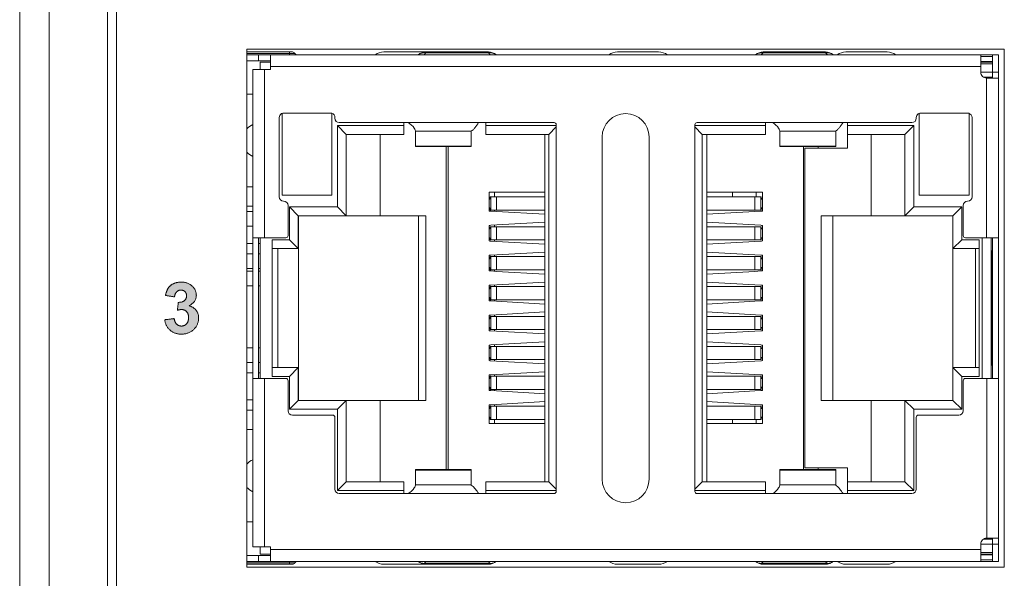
# Model space of a CAD drawing. Header units: millimetres. Extents: x 38 to 345, y 39 to 594.
# Tile 15 of 46: x 38 to 72, y 423 to 442. Entities that reach past the tile are written whole.
import ezdxf

# ---------------------------------------------------------------- set-up
doc = ezdxf.new("R2010")
doc.units = ezdxf.units.MM
doc.layers.add('PRINT', color=7, linetype='Continuous')

msp = doc.modelspace()

# ---------------------------------------------------------------- hatches: boundary and pattern name
at = {"layer": 'PRINT', "lineweight": 0}
h = msp.add_hatch(color=256, dxfattribs=at)
h.dxf.hatch_style = 2
edge = h.paths.add_edge_path()
edge.add_spline(control_points=[(43.218, 431.46), (43.218, 431.46), (43.541, 431.499), (43.541, 431.499), (43.551, 431.417), (43.579, 431.354), (43.624, 431.31), (43.669, 431.267), (43.724, 431.245), (43.788, 431.245), (43.857, 431.245), (43.914, 431.271), (43.962, 431.323), (44.009, 431.375), (44.032, 431.446), (44.032, 431.535), (44.032, 431.618), (44.01, 431.685), (43.965, 431.734), (43.919, 431.783), (43.865, 431.808), (43.8, 431.808), (43.757, 431.808), (43.706, 431.799), (43.646, 431.783), (43.646, 431.783), (43.683, 432.054), (43.683, 432.054), (43.773, 432.052), (43.842, 432.072), (43.89, 432.113), (43.937, 432.155), (43.961, 432.21), (43.961, 432.279), (43.961, 432.337), (43.944, 432.384), (43.909, 432.419), (43.874, 432.454), (43.828, 432.471), (43.77, 432.471), (43.713, 432.471), (43.664, 432.451), (43.624, 432.412), (43.584, 432.372), (43.559, 432.314), (43.55, 432.238), (43.55, 432.238), (43.243, 432.291), (43.243, 432.291), (43.264, 432.396), (43.297, 432.48), (43.34, 432.543), (43.383, 432.606), (43.443, 432.655), (43.52, 432.691), (43.597, 432.727), (43.684, 432.745), (43.779, 432.745), (43.943, 432.745), (44.075, 432.693), (44.174, 432.589), (44.255, 432.503), (44.296, 432.406), (44.296, 432.299), (44.296, 432.146), (44.212, 432.024), (44.045, 431.933), (44.145, 431.912), (44.225, 431.864), (44.284, 431.79), (44.344, 431.715), (44.374, 431.626), (44.374, 431.52), (44.374, 431.368), (44.318, 431.238), (44.207, 431.13), (44.095, 431.022), (43.956, 430.969), (43.79, 430.969), (43.633, 430.969), (43.502, 431.014), (43.399, 431.104), (43.295, 431.195), (43.235, 431.313), (43.218, 431.46)], knot_values=[0, 0, 0, 0, 1, 1, 1, 2, 2, 2, 3, 3, 3, 4, 4, 4, 5, 5, 5, 6, 6, 6, 7, 7, 7, 8, 8, 8, 9, 9, 9, 10, 10, 10, 11, 11, 11, 12, 12, 12, 13, 13, 13, 14, 14, 14, 15, 15, 15, 16, 16, 16, 17, 17, 17, 18, 18, 18, 19, 19, 19, 20, 20, 20, 21, 21, 21, 22, 22, 22, 23, 23, 23, 24, 24, 24, 25, 25, 25, 26, 26, 26, 27, 27, 27, 28, 28, 28, 28], degree=3, periodic=0)

# ---------------------------------------------------------------- linework, layer by layer
at = {"color": 7, "linetype": 'Continuous', "lineweight": 0}
for p, q in [((38.271, 379.042), (38.271, 494.042)), ((39.271, 494.042), (39.271, 379.042)), ((41.271, 382.442), (41.271, 490.642)), ((41.571, 382.542), (41.571, 490.542)), ((46.021, 440.692), (71.851, 440.692)), ((46.021, 423.022), (46.021, 440.692)), ((46.021, 440.592), (47.471, 440.592)), ((47.571, 440.592), (47.471, 440.592)), ((47.571, 440.592), (47.471, 440.592)), ((47.471, 440.592), (47.571, 440.592)), ((47.471, 440.542), (47.471, 440.592)), ((51.391, 440.592), (50.691, 440.592)), ((52.037, 440.592), (51.391, 440.592)), ((52.085, 440.592), (52.037, 440.592)), ((52.091, 440.592), (52.085, 440.592)), ((52.128, 440.591), (54.254, 440.591)), ((52.128, 440.591), (52.128, 440.557)), ((54.254, 440.557), (54.254, 440.591)), ((59.361, 440.592), (58.661, 440.592)), ((60.061, 440.592), (59.361, 440.592)), ((63.628, 440.591), (65.754, 440.591)), ((63.628, 440.591), (63.628, 440.557)), ((65.754, 440.557), (65.754, 440.591)), ((67.151, 440.592), (66.451, 440.592)), ((67.851, 440.592), (67.151, 440.592)), ((71.851, 440.692), (71.851, 423.022)), ((47.471, 440.542), (46.021, 440.542)), ((46.421, 440.492), (46.021, 440.492)), ((46.021, 440.292), (46.421, 440.292)), ((46.825, 440.492), (46.421, 440.492)), ((46.421, 440.292), (46.421, 440.492)), ((46.421, 440.292), (46.825, 440.292)), ((46.471, 440.242), (46.471, 439.992)), ((46.471, 440.242), (46.825, 440.242)), ((46.825, 440.492), (71.047, 440.492)), ((46.825, 440.492), (46.825, 440.292)), ((46.825, 440.292), (46.825, 440.274)), ((46.825, 440.274), (46.825, 440.092)), ((47.658, 440.542), (47.471, 440.542)), ((47.471, 440.492), (47.471, 440.542)), ((52.063, 440.492), (52.128, 440.557)), ((54.254, 440.557), (52.128, 440.557)), ((54.254, 440.557), (54.319, 440.492)), ((63.563, 440.492), (63.628, 440.557)), ((65.754, 440.557), (63.628, 440.557)), ((65.754, 440.557), (65.819, 440.492)), ((71.047, 440.327), (71.047, 440.492)), ((71.047, 440.492), (71.451, 440.492)), ((71.451, 440.438), (71.047, 440.438)), ((71.047, 440.292), (71.047, 440.327)), ((71.047, 440.092), (71.047, 440.292)), ((71.047, 440.268), (71.451, 440.268)), ((71.047, 440.241), (71.451, 440.241)), ((71.451, 440.492), (71.451, 439.988)), ((71.451, 440.492), (71.651, 440.492)), ((71.651, 439.902), (71.651, 440.492)), ((46.386, 439.992), (46.221, 439.992)), ((46.221, 434.257), (46.221, 439.992)), ((46.421, 439.992), (46.386, 439.992)), ((46.621, 439.992), (46.421, 439.992)), ((46.621, 439.992), (46.825, 439.992)), ((46.621, 439.992), (46.621, 434.257)), ((46.825, 439.992), (46.825, 440.092)), ((71.047, 440.092), (46.825, 440.092)), ((71.451, 440.188), (71.047, 440.188)), ((71.047, 440.092), (71.047, 439.902)), ((71.451, 439.907), (71.047, 439.907)), ((71.451, 439.907), (71.451, 439.988)), ((71.451, 439.762), (71.451, 439.907)), ((71.451, 439.902), (71.651, 439.902)), ((71.651, 439.902), (71.651, 439.702)), ((71.139, 439.734), (71.249, 439.734)), ((71.435, 439.702), (71.248, 439.702)), ((71.249, 439.734), (71.451, 439.734)), ((71.249, 439.701), (71.249, 434.257)), ((71.309, 439.734), (71.341, 439.702)), ((71.451, 439.702), (71.435, 439.702)), ((71.451, 439.762), (71.451, 439.703)), ((71.651, 439.702), (71.451, 439.702)), ((71.651, 439.702), (71.651, 434.257)), ((46.021, 439.147), (46.221, 439.147)), ((47.122, 438.357), (47.122, 435.657)), ((47.221, 438.497), (47.221, 435.71)), ((48.872, 438.507), (47.272, 438.507)), ((48.921, 435.71), (48.921, 438.498)), ((49.022, 438.332), (49.022, 438.357)), ((68.85, 438.357), (68.85, 438.332)), ((68.951, 438.498), (68.951, 435.71)), ((70.6, 438.507), (69, 438.507)), ((70.651, 435.71), (70.651, 438.497)), ((70.75, 435.657), (70.75, 438.357)), ((51.371, 438.082), (49.111, 438.082)), ((49.111, 438.082), (49.111, 435.307)), ((49.111, 438.082), (49.411, 437.782)), ((51.371, 438.182), (49.172, 438.182)), ((51.522, 438.182), (51.371, 438.182)), ((51.371, 438.182), (51.371, 438.082)), ((51.371, 437.782), (51.371, 438.082)), ((51.522, 438.182), (53.922, 438.182)), ((51.772, 437.897), (51.761, 437.928)), ((51.772, 437.897), (51.772, 437.886)), ((51.772, 437.377), (51.772, 437.886)), ((53.672, 437.886), (51.772, 437.886)), ((53.672, 437.886), (53.672, 437.897)), ((53.672, 437.377), (53.672, 437.886)), ((54.171, 438.182), (53.922, 438.182)), ((56.497, 438.182), (54.171, 438.182)), ((54.171, 438.082), (54.171, 438.182)), ((54.171, 438.082), (54.171, 437.782)), ((56.572, 438.082), (54.171, 438.082)), ((56.572, 438.033), (56.321, 437.782)), ((56.572, 425.607), (56.572, 438.107)), ((61.3, 438.107), (61.3, 425.607)), ((63.701, 438.082), (61.3, 438.082)), ((61.3, 438.033), (61.551, 437.782)), ((63.701, 438.182), (61.375, 438.182)), ((63.95, 438.182), (63.701, 438.182)), ((63.701, 438.182), (63.701, 438.082)), ((63.701, 437.782), (63.701, 438.082)), ((63.95, 438.182), (66.35, 438.182)), ((64.2, 437.897), (64.188, 437.928)), ((64.2, 437.897), (64.2, 437.886)), ((64.2, 437.886), (64.2, 437.377)), ((66.1, 437.886), (64.2, 437.886)), ((66.1, 437.886), (66.1, 437.897)), ((66.1, 437.377), (66.1, 437.886)), ((66.501, 438.182), (66.35, 438.182)), ((68.7, 438.182), (66.501, 438.182)), ((66.501, 438.082), (66.501, 438.182)), ((66.501, 438.082), (66.501, 437.782)), ((68.761, 438.082), (66.501, 438.082)), ((68.461, 437.782), (68.761, 438.082)), ((68.761, 435.307), (68.761, 438.082)), ((49.411, 435.007), (49.411, 437.782)), ((51.371, 437.782), (49.411, 437.782)), ((50.561, 435.007), (50.561, 437.782)), ((54.171, 437.782), (56.181, 437.782)), ((56.181, 437.782), (56.321, 437.782)), ((56.181, 437.782), (56.181, 425.932)), ((56.321, 425.932), (56.321, 437.782)), ((58.136, 437.692), (58.136, 426.022)), ((59.736, 426.022), (59.736, 437.692)), ((61.551, 437.782), (61.551, 425.932)), ((63.701, 437.782), (61.551, 437.782)), ((61.701, 425.932), (61.701, 437.782)), ((66.501, 437.782), (68.461, 437.782)), ((66.501, 437.782), (66.501, 437.307)), ((67.311, 437.782), (67.311, 435.007)), ((68.461, 437.782), (68.461, 435.007)), ((51.772, 437.377), (51.772, 437.365)), ((51.772, 437.377), (53.672, 437.377)), ((51.772, 437.365), (53.672, 437.365)), ((52.821, 437.365), (52.821, 426.349)), ((52.881, 426.349), (52.881, 437.365)), ((53.672, 437.365), (53.672, 437.377)), ((64.2, 437.377), (64.2, 437.365)), ((64.2, 437.377), (66.1, 437.377)), ((64.2, 437.365), (66.1, 437.365)), ((65.001, 437.365), (65.001, 426.349)), ((65.051, 437.307), (66.501, 437.307)), ((65.051, 426.407), (65.051, 437.307)), ((65.501, 437.307), (65.501, 437.365)), ((66.1, 437.365), (66.1, 437.377)), ((46.021, 435.997), (46.221, 435.997)), ((48.921, 435.71), (47.221, 435.71)), ((56.181, 435.807), (54.281, 435.807)), ((54.281, 435.807), (54.281, 435.652)), ((54.281, 435.652), (54.281, 435.577)), ((54.281, 435.577), (54.281, 435.277)), ((54.281, 435.577), (54.31, 435.577)), ((54.31, 435.577), (54.312, 435.652)), ((54.336, 435.652), (54.312, 435.652)), ((54.538, 435.652), (54.336, 435.652)), ((54.336, 435.202), (54.336, 435.652)), ((54.469, 435.652), (54.469, 435.807)), ((56.181, 435.652), (54.538, 435.652)), ((54.538, 435.652), (54.538, 435.202)), ((61.701, 435.807), (63.601, 435.807)), ((61.701, 435.657), (63.34, 435.657)), ((63.34, 435.652), (61.701, 435.652)), ((62.585, 435.657), (62.585, 435.807)), ((63.34, 435.657), (63.385, 435.657)), ((63.516, 435.652), (63.34, 435.652)), ((63.34, 435.202), (63.34, 435.652)), ((63.385, 435.657), (63.385, 435.807)), ((63.542, 435.652), (63.516, 435.652)), ((63.542, 435.652), (63.564, 435.652)), ((63.542, 435.652), (63.542, 435.202)), ((63.564, 435.652), (63.567, 435.577)), ((63.601, 435.577), (63.567, 435.577)), ((63.601, 435.807), (63.601, 435.652)), ((63.601, 435.652), (63.601, 435.577)), ((63.601, 435.577), (63.601, 435.277)), ((70.651, 435.71), (68.951, 435.71)), ((46.021, 435.332), (46.221, 435.332)), ((47.422, 435.357), (47.422, 434.332)), ((49.111, 435.307), (47.471, 435.307)), ((47.471, 435.307), (47.471, 434.187)), ((47.771, 435.007), (47.471, 435.307)), ((49.411, 435.007), (49.111, 435.307)), ((54.281, 435.277), (54.281, 435.202)), ((54.31, 435.277), (54.281, 435.277)), ((54.281, 435.202), (54.281, 435.166)), ((54.312, 435.202), (54.31, 435.277)), ((54.336, 435.202), (54.312, 435.202)), ((54.336, 435.202), (54.362, 435.202)), ((54.362, 435.202), (54.538, 435.202)), ((54.469, 435.155), (54.469, 435.202)), ((54.538, 435.202), (56.181, 435.202)), ((63.34, 435.202), (61.701, 435.202)), ((63.34, 435.202), (63.542, 435.202)), ((63.542, 435.202), (63.564, 435.202)), ((63.567, 435.277), (63.564, 435.202)), ((63.567, 435.277), (63.601, 435.277)), ((63.601, 435.277), (63.601, 435.202)), ((63.601, 435.202), (63.601, 435.166)), ((68.761, 435.307), (68.461, 435.007)), ((70.401, 435.307), (68.761, 435.307)), ((70.401, 435.307), (70.101, 435.007)), ((70.401, 434.187), (70.401, 435.307)), ((70.45, 434.332), (70.45, 435.357)), ((46.221, 435.152), (46.021, 435.152)), ((47.771, 435.007), (49.411, 435.007)), ((47.771, 435.007), (47.771, 433.887)), ((47.781, 435.007), (47.781, 433.887)), ((49.411, 435.007), (50.561, 435.007)), ((50.561, 435.007), (52.121, 435.007)), ((51.871, 435.007), (51.871, 428.707)), ((52.121, 435.007), (52.121, 428.707)), ((54.281, 435.166), (54.31, 435.164)), ((54.31, 435.164), (54.334, 435.163)), ((54.334, 435.163), (54.535, 435.151)), ((54.535, 435.151), (56.181, 435.057)), ((61.701, 435.057), (63.343, 435.151)), ((63.343, 435.151), (63.544, 435.163)), ((63.544, 435.163), (63.566, 435.164)), ((63.566, 435.164), (63.601, 435.166)), ((67.311, 435.007), (65.601, 435.007)), ((65.601, 435.007), (65.601, 428.707)), ((66.001, 435.007), (66.001, 428.707)), ((67.311, 435.007), (68.461, 435.007)), ((68.461, 435.007), (70.101, 435.007)), ((70.091, 433.887), (70.091, 435.007)), ((70.101, 433.887), (70.101, 435.007)), ((46.221, 434.652), (46.021, 434.652)), ((54.31, 434.679), (54.281, 434.677)), ((54.281, 434.677), (54.281, 434.632)), ((54.281, 434.632), (54.281, 434.557)), ((54.281, 434.557), (54.281, 434.257)), ((54.281, 434.557), (54.31, 434.557)), ((54.334, 434.68), (54.31, 434.679)), ((54.31, 434.557), (54.312, 434.632)), ((54.336, 434.632), (54.312, 434.632)), ((56.181, 434.787), (54.334, 434.68)), ((54.538, 434.632), (54.336, 434.632)), ((54.336, 434.182), (54.336, 434.632)), ((54.469, 434.632), (54.469, 434.688)), ((56.181, 434.632), (54.538, 434.632)), ((54.538, 434.632), (54.538, 434.182)), ((63.544, 434.68), (61.701, 434.787)), ((63.34, 434.632), (61.701, 434.632)), ((63.516, 434.632), (63.34, 434.632)), ((63.34, 434.182), (63.34, 434.632)), ((63.542, 434.632), (63.516, 434.632)), ((63.542, 434.632), (63.564, 434.632)), ((63.542, 434.632), (63.542, 434.182)), ((63.567, 434.679), (63.544, 434.68)), ((63.564, 434.632), (63.567, 434.557)), ((63.601, 434.677), (63.567, 434.679)), ((63.567, 434.557), (63.601, 434.557)), ((63.601, 434.632), (63.601, 434.677)), ((63.601, 434.557), (63.601, 434.632)), ((63.601, 434.257), (63.601, 434.557)), ((46.221, 434.257), (46.421, 434.257)), ((46.221, 429.457), (46.221, 434.257)), ((46.421, 434.257), (46.439, 434.257)), ((46.421, 434.257), (46.421, 429.457)), ((46.439, 434.257), (46.497, 434.257)), ((46.471, 434.257), (46.471, 429.457)), ((46.497, 434.257), (46.621, 434.257)), ((47.347, 434.257), (46.621, 434.257)), ((54.281, 434.257), (54.281, 434.182)), ((54.31, 434.257), (54.281, 434.257)), ((54.312, 434.182), (54.31, 434.257)), ((63.567, 434.257), (63.564, 434.182)), ((63.601, 434.257), (63.567, 434.257)), ((63.601, 434.182), (63.601, 434.257)), ((71.249, 434.257), (70.525, 434.257)), ((71.101, 434.257), (71.101, 429.457)), ((71.251, 434.257), (71.451, 434.257)), ((71.401, 429.457), (71.401, 434.257)), ((71.451, 434.257), (71.451, 429.457)), ((71.451, 434.257), (71.486, 434.257)), ((71.486, 434.257), (71.651, 434.257)), ((71.651, 429.457), (71.651, 434.257)), ((46.221, 434.062), (46.021, 434.062)), ((46.471, 434.062), (46.421, 434.062)), ((46.881, 429.527), (46.881, 434.187)), ((47.471, 434.187), (46.881, 434.187)), ((46.881, 433.887), (47.771, 433.887)), ((47.071, 429.827), (47.071, 433.887)), ((47.771, 433.887), (47.471, 434.187)), ((47.781, 433.887), (47.781, 429.827)), ((54.281, 434.182), (54.281, 434.146)), ((54.281, 434.146), (54.31, 434.144)), ((54.31, 434.144), (54.334, 434.143)), ((54.336, 434.182), (54.312, 434.182)), ((54.334, 434.143), (54.535, 434.131)), ((54.336, 434.182), (54.362, 434.182)), ((54.362, 434.182), (54.538, 434.182)), ((54.469, 434.135), (54.469, 434.182)), ((54.535, 434.131), (56.181, 434.037)), ((54.538, 434.182), (56.181, 434.182)), ((61.701, 434.182), (63.34, 434.182)), ((61.701, 434.037), (63.343, 434.131)), ((63.34, 434.182), (63.542, 434.182)), ((63.343, 434.131), (63.544, 434.143)), ((63.542, 434.182), (63.564, 434.182)), ((63.544, 434.143), (63.566, 434.144)), ((63.566, 434.144), (63.601, 434.146)), ((63.601, 434.146), (63.601, 434.182)), ((70.091, 429.827), (70.091, 433.887)), ((70.401, 434.187), (70.101, 433.887)), ((70.991, 433.887), (70.101, 433.887)), ((70.991, 434.187), (70.401, 434.187)), ((70.871, 433.887), (70.871, 429.827)), ((70.991, 433.887), (70.991, 434.187)), ((70.991, 429.827), (70.991, 433.887)), ((46.021, 433.712), (46.221, 433.712)), ((46.421, 433.712), (46.471, 433.712)), ((54.31, 433.659), (54.281, 433.657)), ((54.281, 433.657), (54.281, 433.612)), ((54.281, 433.612), (54.281, 433.537)), ((54.281, 433.537), (54.281, 433.237)), ((54.281, 433.537), (54.31, 433.537)), ((54.334, 433.66), (54.31, 433.659)), ((54.31, 433.537), (54.312, 433.612)), ((54.336, 433.612), (54.312, 433.612)), ((56.181, 433.767), (54.334, 433.66)), ((54.538, 433.612), (54.336, 433.612)), ((54.336, 433.162), (54.336, 433.612)), ((54.469, 433.612), (54.469, 433.668)), ((56.181, 433.612), (54.538, 433.612)), ((54.538, 433.612), (54.538, 433.162)), ((63.544, 433.66), (61.701, 433.767)), ((63.34, 433.612), (61.701, 433.612)), ((63.516, 433.612), (63.34, 433.612)), ((63.34, 433.162), (63.34, 433.612)), ((63.542, 433.612), (63.516, 433.612)), ((63.542, 433.612), (63.564, 433.612)), ((63.542, 433.612), (63.542, 433.162)), ((63.567, 433.659), (63.544, 433.66)), ((63.564, 433.612), (63.567, 433.537)), ((63.601, 433.657), (63.567, 433.659)), ((63.567, 433.537), (63.601, 433.537)), ((63.601, 433.612), (63.601, 433.657)), ((63.601, 433.537), (63.601, 433.612)), ((63.601, 433.237), (63.601, 433.537)), ((71.431, 432.547), (71.431, 433.807)), ((71.451, 433.807), (71.431, 433.807)), ((46.221, 433.207), (46.021, 433.207)), ((46.471, 433.207), (46.421, 433.207)), ((54.281, 433.237), (54.281, 433.162)), ((54.31, 433.237), (54.281, 433.237)), ((54.312, 433.162), (54.31, 433.237)), ((63.567, 433.237), (63.564, 433.162)), ((63.601, 433.237), (63.567, 433.237)), ((63.601, 433.162), (63.601, 433.237)), ((46.221, 433.122), (46.021, 433.122)), ((46.471, 433.122), (46.421, 433.122)), ((54.281, 433.162), (54.281, 433.126)), ((54.281, 433.126), (54.31, 433.124)), ((54.31, 433.124), (54.334, 433.123)), ((54.336, 433.162), (54.312, 433.162)), ((54.334, 433.123), (54.535, 433.111)), ((54.336, 433.162), (54.362, 433.162)), ((54.362, 433.162), (54.538, 433.162)), ((54.469, 433.115), (54.469, 433.162)), ((54.535, 433.111), (56.181, 433.017)), ((54.538, 433.162), (56.181, 433.162)), ((61.701, 433.162), (63.34, 433.162)), ((61.701, 433.017), (63.343, 433.111)), ((63.34, 433.162), (63.542, 433.162)), ((63.343, 433.111), (63.544, 433.123)), ((63.542, 433.162), (63.564, 433.162)), ((63.544, 433.123), (63.566, 433.124)), ((63.566, 433.124), (63.601, 433.126)), ((63.601, 433.126), (63.601, 433.162)), ((46.221, 432.622), (46.021, 432.622)), ((46.471, 432.622), (46.421, 432.622)), ((54.31, 432.639), (54.281, 432.637)), ((54.281, 432.637), (54.281, 432.592)), ((54.281, 432.592), (54.281, 432.517)), ((54.281, 432.517), (54.281, 432.217)), ((54.281, 432.517), (54.31, 432.517)), ((54.334, 432.64), (54.31, 432.639)), ((54.31, 432.517), (54.312, 432.592)), ((54.336, 432.592), (54.312, 432.592)), ((56.181, 432.747), (54.334, 432.64)), ((54.538, 432.592), (54.336, 432.592)), ((54.336, 432.142), (54.336, 432.592)), ((54.469, 432.592), (54.469, 432.648)), ((56.181, 432.592), (54.538, 432.592)), ((54.538, 432.592), (54.538, 432.142)), ((63.544, 432.64), (61.701, 432.747)), ((63.34, 432.592), (61.701, 432.592)), ((63.516, 432.592), (63.34, 432.592)), ((63.34, 432.142), (63.34, 432.592)), ((63.542, 432.592), (63.516, 432.592)), ((63.542, 432.592), (63.564, 432.592)), ((63.542, 432.592), (63.542, 432.142)), ((63.567, 432.639), (63.544, 432.64)), ((63.564, 432.592), (63.567, 432.517)), ((63.601, 432.637), (63.567, 432.639)), ((63.567, 432.517), (63.601, 432.517)), ((63.601, 432.592), (63.601, 432.637)), ((63.601, 432.517), (63.601, 432.592)), ((63.601, 432.217), (63.601, 432.517)), ((71.431, 431.107), (71.431, 432.547)), ((71.451, 432.547), (71.431, 432.547)), ((54.281, 432.217), (54.281, 432.142)), ((54.31, 432.217), (54.281, 432.217)), ((54.312, 432.142), (54.31, 432.217)), ((63.567, 432.217), (63.564, 432.142)), ((63.601, 432.217), (63.567, 432.217)), ((63.601, 432.142), (63.601, 432.217)), ((54.281, 432.142), (54.281, 432.106)), ((54.281, 432.106), (54.31, 432.104)), ((54.31, 432.104), (54.334, 432.103)), ((54.336, 432.142), (54.312, 432.142)), ((54.334, 432.103), (54.535, 432.091)), ((54.336, 432.142), (54.362, 432.142)), ((54.362, 432.142), (54.538, 432.142)), ((54.469, 432.095), (54.469, 432.142)), ((54.535, 432.091), (56.181, 431.997)), ((54.538, 432.142), (56.181, 432.142)), ((61.701, 432.142), (63.34, 432.142)), ((61.701, 431.997), (63.343, 432.091)), ((63.34, 432.142), (63.542, 432.142)), ((63.343, 432.091), (63.544, 432.103)), ((63.542, 432.142), (63.564, 432.142)), ((63.544, 432.103), (63.566, 432.104)), ((63.566, 432.104), (63.601, 432.106)), ((63.601, 432.106), (63.601, 432.142)), ((54.31, 431.619), (54.281, 431.617)), ((54.281, 431.617), (54.281, 431.572)), ((54.281, 431.572), (54.281, 431.497)), ((54.334, 431.62), (54.31, 431.619)), ((54.31, 431.497), (54.312, 431.572)), ((54.336, 431.572), (54.312, 431.572)), ((56.181, 431.727), (54.334, 431.62)), ((54.538, 431.572), (54.336, 431.572)), ((54.336, 431.122), (54.336, 431.572)), ((54.469, 431.572), (54.469, 431.628)), ((56.181, 431.572), (54.538, 431.572)), ((54.538, 431.572), (54.538, 431.122)), ((63.544, 431.62), (61.701, 431.727)), ((63.34, 431.572), (61.701, 431.572)), ((63.516, 431.572), (63.34, 431.572)), ((63.34, 431.122), (63.34, 431.572)), ((63.542, 431.572), (63.516, 431.572)), ((63.542, 431.572), (63.564, 431.572)), ((63.542, 431.572), (63.542, 431.122)), ((63.567, 431.619), (63.544, 431.62)), ((63.564, 431.572), (63.567, 431.497)), ((63.601, 431.617), (63.567, 431.619)), ((63.601, 431.572), (63.601, 431.617)), ((63.601, 431.497), (63.601, 431.572)), ((54.281, 431.497), (54.281, 431.197)), ((54.281, 431.497), (54.31, 431.497)), ((54.281, 431.197), (54.281, 431.122)), ((54.31, 431.197), (54.281, 431.197)), ((54.312, 431.122), (54.31, 431.197)), ((63.567, 431.197), (63.564, 431.122)), ((63.567, 431.497), (63.601, 431.497)), ((63.601, 431.197), (63.567, 431.197)), ((63.601, 431.197), (63.601, 431.497)), ((63.601, 431.122), (63.601, 431.197)), ((54.281, 431.122), (54.281, 431.086)), ((54.281, 431.086), (54.31, 431.084)), ((54.31, 431.084), (54.334, 431.083)), ((54.336, 431.122), (54.312, 431.122)), ((54.334, 431.083), (54.535, 431.071)), ((54.336, 431.122), (54.362, 431.122)), ((54.362, 431.122), (54.538, 431.122)), ((54.469, 431.075), (54.469, 431.122)), ((54.535, 431.071), (56.181, 430.977)), ((54.538, 431.122), (56.181, 431.122)), ((61.701, 431.122), (63.34, 431.122)), ((61.701, 430.977), (63.343, 431.071)), ((63.34, 431.122), (63.542, 431.122)), ((63.343, 431.071), (63.544, 431.083)), ((63.542, 431.122), (63.564, 431.122)), ((63.544, 431.083), (63.566, 431.084)), ((63.566, 431.084), (63.601, 431.086)), ((63.601, 431.086), (63.601, 431.122)), ((71.431, 431.107), (71.431, 429.907)), ((71.431, 431.107), (71.451, 431.107)), ((46.221, 430.507), (46.021, 430.507)), ((46.471, 430.507), (46.421, 430.507)), ((54.31, 430.599), (54.281, 430.597)), ((54.281, 430.597), (54.281, 430.552)), ((54.281, 430.552), (54.281, 430.477)), ((54.334, 430.6), (54.31, 430.599)), ((54.31, 430.477), (54.312, 430.552)), ((54.336, 430.552), (54.312, 430.552)), ((56.181, 430.707), (54.334, 430.6)), ((54.538, 430.552), (54.336, 430.552)), ((54.336, 430.102), (54.336, 430.552)), ((54.469, 430.552), (54.469, 430.608)), ((54.538, 430.552), (56.181, 430.552)), ((54.538, 430.552), (54.538, 430.102)), ((63.544, 430.6), (61.701, 430.707)), ((63.34, 430.552), (61.701, 430.552)), ((63.516, 430.552), (63.34, 430.552)), ((63.34, 430.102), (63.34, 430.552)), ((63.542, 430.552), (63.516, 430.552)), ((63.542, 430.552), (63.564, 430.552)), ((63.542, 430.552), (63.542, 430.102)), ((63.567, 430.599), (63.544, 430.6)), ((63.564, 430.552), (63.567, 430.477)), ((63.601, 430.597), (63.567, 430.599)), ((63.601, 430.552), (63.601, 430.597)), ((63.601, 430.477), (63.601, 430.552)), ((54.281, 430.477), (54.281, 430.177)), ((54.281, 430.477), (54.31, 430.477)), ((54.281, 430.177), (54.281, 430.102)), ((54.31, 430.177), (54.281, 430.177)), ((54.312, 430.102), (54.31, 430.177)), ((63.567, 430.177), (63.564, 430.102)), ((63.567, 430.477), (63.601, 430.477)), ((63.601, 430.177), (63.567, 430.177)), ((63.601, 430.177), (63.601, 430.477)), ((63.601, 430.102), (63.601, 430.177)), ((46.221, 430.002), (46.021, 430.002)), ((46.471, 430.002), (46.421, 430.002)), ((46.881, 429.827), (47.771, 429.827)), ((47.471, 429.527), (47.771, 429.827)), ((47.771, 429.827), (47.771, 428.707)), ((47.781, 429.827), (47.781, 428.707)), ((54.281, 430.102), (54.281, 430.066)), ((54.281, 430.066), (54.31, 430.064)), ((54.31, 430.064), (54.334, 430.063)), ((54.336, 430.102), (54.312, 430.102)), ((54.334, 430.063), (54.535, 430.051)), ((54.336, 430.102), (54.362, 430.102)), ((54.362, 430.102), (54.538, 430.102)), ((54.469, 430.055), (54.469, 430.102)), ((54.535, 430.051), (56.181, 429.957)), ((54.538, 430.102), (56.181, 430.102)), ((61.701, 430.102), (63.34, 430.102)), ((61.701, 429.957), (63.343, 430.051)), ((63.34, 430.102), (63.542, 430.102)), ((63.343, 430.051), (63.544, 430.063)), ((63.542, 430.102), (63.564, 430.102)), ((63.544, 430.063), (63.566, 430.064)), ((63.566, 430.064), (63.601, 430.066)), ((63.601, 430.066), (63.601, 430.102)), ((70.091, 428.707), (70.091, 429.827)), ((70.101, 428.707), (70.101, 429.827)), ((70.991, 429.827), (70.101, 429.827)), ((70.401, 429.527), (70.101, 429.827)), ((70.991, 429.527), (70.991, 429.827)), ((71.451, 429.907), (71.431, 429.907)), ((46.021, 429.652), (46.221, 429.652)), ((46.421, 429.652), (46.471, 429.652)), ((46.881, 429.527), (47.471, 429.527)), ((47.471, 429.527), (47.471, 428.407)), ((54.31, 429.579), (54.281, 429.577)), ((54.281, 429.577), (54.281, 429.532)), ((54.281, 429.532), (54.281, 429.457)), ((54.334, 429.58), (54.31, 429.579)), ((54.31, 429.457), (54.312, 429.532)), ((54.336, 429.532), (54.312, 429.532)), ((56.181, 429.687), (54.334, 429.58)), ((54.538, 429.532), (54.336, 429.532)), ((54.336, 429.082), (54.336, 429.532)), ((54.469, 429.532), (54.469, 429.588)), ((56.181, 429.532), (54.538, 429.532)), ((54.538, 429.532), (54.538, 429.082)), ((63.544, 429.58), (61.701, 429.687)), ((63.34, 429.532), (61.701, 429.532)), ((63.516, 429.532), (63.34, 429.532)), ((63.34, 429.082), (63.34, 429.532)), ((63.542, 429.532), (63.516, 429.532)), ((63.542, 429.532), (63.564, 429.532)), ((63.542, 429.532), (63.542, 429.082)), ((63.567, 429.579), (63.544, 429.58)), ((63.564, 429.532), (63.567, 429.457)), ((63.601, 429.577), (63.567, 429.579)), ((63.601, 429.532), (63.601, 429.577)), ((63.601, 429.457), (63.601, 429.532)), ((70.401, 428.407), (70.401, 429.527)), ((70.401, 429.527), (70.991, 429.527)), ((46.386, 429.457), (46.221, 429.457)), ((46.221, 423.722), (46.221, 429.457)), ((46.421, 429.457), (46.386, 429.457)), ((46.439, 429.457), (46.421, 429.457)), ((46.621, 429.457), (46.439, 429.457)), ((46.621, 429.457), (47.347, 429.457)), ((46.621, 429.457), (46.621, 423.722)), ((47.422, 429.382), (47.422, 428.357)), ((54.281, 429.457), (54.281, 429.157)), ((54.281, 429.457), (54.31, 429.457)), ((54.281, 429.157), (54.281, 429.082)), ((54.31, 429.157), (54.281, 429.157)), ((54.312, 429.082), (54.31, 429.157)), ((63.567, 429.157), (63.564, 429.082)), ((63.567, 429.457), (63.601, 429.457)), ((63.601, 429.157), (63.567, 429.157)), ((63.601, 429.157), (63.601, 429.457)), ((63.601, 429.082), (63.601, 429.157)), ((70.45, 428.357), (70.45, 429.382)), ((70.525, 429.457), (71.25, 429.457)), ((71.25, 429.457), (71.25, 424.012)), ((71.433, 429.457), (71.251, 429.457)), ((71.451, 429.457), (71.433, 429.457)), ((71.651, 429.457), (71.451, 429.457)), ((71.651, 424.012), (71.651, 429.457)), ((54.281, 429.082), (54.281, 429.046)), ((54.281, 429.046), (54.31, 429.044)), ((54.31, 429.044), (54.334, 429.043)), ((54.336, 429.082), (54.312, 429.082)), ((54.334, 429.043), (54.535, 429.031)), ((54.336, 429.082), (54.362, 429.082)), ((54.362, 429.082), (54.538, 429.082)), ((54.469, 429.035), (54.469, 429.082)), ((54.535, 429.031), (56.181, 428.937)), ((54.538, 429.082), (56.181, 429.082)), ((61.701, 429.082), (63.34, 429.082)), ((61.701, 428.937), (63.343, 429.031)), ((63.34, 429.082), (63.542, 429.082)), ((63.343, 429.031), (63.544, 429.043)), ((63.542, 429.082), (63.564, 429.082)), ((63.544, 429.043), (63.566, 429.044)), ((63.566, 429.044), (63.601, 429.046)), ((63.601, 429.046), (63.601, 429.082)), ((46.221, 428.732), (46.021, 428.732)), ((47.471, 428.407), (47.771, 428.707)), ((49.411, 428.707), (47.771, 428.707)), ((49.111, 428.407), (49.411, 428.707)), ((50.561, 428.707), (49.411, 428.707)), ((49.411, 428.707), (49.411, 425.932)), ((52.121, 428.707), (50.561, 428.707)), ((50.561, 428.707), (50.561, 425.932)), ((54.31, 428.559), (54.281, 428.557)), ((54.281, 428.557), (54.281, 428.512)), ((54.281, 428.512), (54.281, 428.437)), ((54.334, 428.56), (54.31, 428.559)), ((54.31, 428.437), (54.312, 428.512)), ((54.336, 428.512), (54.312, 428.512)), ((56.181, 428.667), (54.334, 428.56)), ((54.538, 428.512), (54.336, 428.512)), ((54.336, 428.062), (54.336, 428.512)), ((54.469, 428.512), (54.469, 428.568)), ((56.181, 428.512), (54.538, 428.512)), ((54.538, 428.512), (54.538, 428.062)), ((63.544, 428.56), (61.701, 428.667)), ((63.34, 428.512), (61.701, 428.512)), ((63.516, 428.512), (63.34, 428.512)), ((63.34, 428.062), (63.34, 428.512)), ((63.542, 428.512), (63.516, 428.512)), ((63.542, 428.512), (63.564, 428.512)), ((63.542, 428.512), (63.542, 428.062)), ((63.567, 428.559), (63.544, 428.56)), ((63.564, 428.512), (63.567, 428.437)), ((63.601, 428.557), (63.567, 428.559)), ((63.601, 428.512), (63.601, 428.557)), ((63.601, 428.437), (63.601, 428.512)), ((65.601, 428.707), (67.311, 428.707)), ((67.311, 428.707), (67.311, 425.932)), ((68.461, 428.707), (67.311, 428.707)), ((68.461, 425.932), (68.461, 428.707)), ((70.101, 428.707), (68.461, 428.707)), ((68.761, 428.407), (68.461, 428.707)), ((70.401, 428.407), (70.101, 428.707)), ((46.021, 428.382), (46.221, 428.382)), ((47.471, 428.407), (49.111, 428.407)), ((47.572, 428.207), (48.947, 428.207)), ((49.111, 428.407), (49.111, 425.632)), ((54.281, 428.437), (54.281, 428.137)), ((54.281, 428.437), (54.31, 428.437)), ((63.567, 428.437), (63.601, 428.437)), ((63.601, 428.137), (63.601, 428.437)), ((68.761, 425.632), (68.761, 428.407)), ((68.761, 428.407), (70.401, 428.407)), ((68.925, 428.207), (70.3, 428.207)), ((49.022, 428.132), (49.022, 425.682)), ((54.281, 428.137), (54.281, 428.062)), ((54.31, 428.137), (54.281, 428.137)), ((54.281, 428.062), (54.281, 427.917)), ((54.281, 427.917), (56.181, 427.917)), ((54.312, 428.062), (54.31, 428.137)), ((54.336, 428.062), (54.312, 428.062)), ((54.336, 428.062), (54.362, 428.062)), ((54.362, 428.062), (54.538, 428.062)), ((54.469, 427.917), (54.469, 428.062)), ((54.538, 428.062), (56.181, 428.062)), ((61.701, 428.062), (63.34, 428.062)), ((63.34, 428.057), (61.701, 428.057)), ((61.701, 427.917), (63.601, 427.917)), ((62.585, 427.917), (62.585, 428.057)), ((63.34, 428.062), (63.542, 428.062)), ((63.385, 428.057), (63.34, 428.057)), ((63.385, 427.917), (63.385, 428.057)), ((63.542, 428.062), (63.564, 428.062)), ((63.567, 428.137), (63.564, 428.062)), ((63.601, 428.137), (63.567, 428.137)), ((63.601, 428.062), (63.601, 428.137)), ((63.601, 427.917), (63.601, 428.062)), ((68.85, 425.682), (68.85, 428.132)), ((46.021, 427.717), (46.221, 427.717)), ((51.772, 426.349), (51.772, 426.336)), ((51.772, 426.349), (53.672, 426.349)), ((51.772, 426.336), (51.772, 425.828)), ((53.672, 426.336), (51.772, 426.336)), ((53.672, 426.336), (53.672, 426.349)), ((53.672, 425.828), (53.672, 426.336)), ((64.2, 426.349), (64.2, 426.336)), ((64.2, 426.349), (66.1, 426.349)), ((64.2, 425.828), (64.2, 426.336)), ((66.1, 426.336), (64.2, 426.336)), ((66.501, 426.407), (65.051, 426.407)), ((65.501, 426.349), (65.501, 426.407)), ((66.1, 426.336), (66.1, 426.349)), ((66.1, 425.828), (66.1, 426.336)), ((66.501, 426.407), (66.501, 425.932)), ((49.111, 425.632), (49.411, 425.932)), ((51.371, 425.932), (49.411, 425.932)), ((51.371, 425.632), (51.371, 425.932)), ((51.772, 425.817), (51.761, 425.785)), ((51.772, 425.828), (51.772, 425.817)), ((51.772, 425.828), (53.672, 425.828)), ((53.672, 425.817), (53.672, 425.828)), ((53.672, 425.817), (53.704, 425.798)), ((54.171, 425.932), (54.171, 425.632)), ((54.171, 425.932), (56.181, 425.932)), ((56.181, 425.932), (56.321, 425.932)), ((56.572, 425.681), (56.321, 425.932)), ((61.3, 425.681), (61.551, 425.932)), ((63.701, 425.932), (61.551, 425.932)), ((63.701, 425.632), (63.701, 425.932)), ((64.2, 425.817), (64.188, 425.785)), ((64.2, 425.828), (64.2, 425.817)), ((64.2, 425.828), (66.1, 425.828)), ((66.1, 425.817), (66.1, 425.828)), ((66.1, 425.817), (66.131, 425.798)), ((66.501, 425.932), (66.501, 425.632)), ((66.501, 425.932), (68.461, 425.932)), ((68.761, 425.632), (68.461, 425.932)), ((49.111, 425.632), (51.371, 425.632)), ((49.172, 425.532), (51.371, 425.532)), ((51.371, 425.632), (51.371, 425.532)), ((51.371, 425.532), (51.522, 425.532)), ((53.922, 425.532), (51.522, 425.532)), ((53.922, 425.532), (54.171, 425.532)), ((54.171, 425.532), (54.171, 425.632)), ((54.171, 425.632), (56.572, 425.632)), ((54.171, 425.532), (56.497, 425.532)), ((61.3, 425.632), (63.701, 425.632)), ((61.375, 425.532), (63.701, 425.532)), ((63.701, 425.632), (63.701, 425.532)), ((63.701, 425.532), (63.95, 425.532)), ((66.35, 425.532), (63.95, 425.532)), ((66.35, 425.532), (66.501, 425.532)), ((66.501, 425.632), (66.501, 425.532)), ((66.501, 425.632), (68.761, 425.632)), ((66.501, 425.532), (68.7, 425.532)), ((46.021, 424.567), (46.221, 424.567)), ((71.047, 423.812), (71.047, 423.622)), ((71.047, 423.807), (71.451, 423.807)), ((71.248, 423.98), (71.138, 423.98)), ((71.451, 423.98), (71.248, 423.98)), ((71.249, 424.012), (71.451, 424.012)), ((71.341, 424.012), (71.309, 423.98)), ((71.451, 424.012), (71.487, 424.012)), ((71.451, 423.952), (71.451, 424.01)), ((71.451, 423.807), (71.451, 423.952)), ((71.651, 423.812), (71.451, 423.812)), ((71.451, 423.725), (71.451, 423.807)), ((71.487, 424.012), (71.651, 424.012)), ((71.651, 423.812), (71.651, 424.012)), ((71.651, 423.222), (71.651, 423.812)), ((46.221, 423.722), (46.439, 423.722)), ((46.439, 423.722), (46.621, 423.722)), ((46.471, 423.722), (46.471, 423.472)), ((46.471, 423.472), (46.825, 423.472)), ((46.825, 423.722), (46.621, 423.722)), ((46.825, 423.722), (46.825, 423.622)), ((46.825, 423.622), (46.825, 423.387)), ((46.825, 423.622), (71.047, 423.622)), ((71.047, 423.44), (71.047, 423.622)), ((71.047, 423.526), (71.451, 423.526)), ((71.451, 423.472), (71.047, 423.472)), ((71.451, 423.445), (71.047, 423.445)), ((71.451, 423.725), (71.451, 423.222)), ((46.421, 423.422), (46.021, 423.422)), ((46.021, 423.222), (46.421, 423.222)), ((47.471, 423.172), (46.021, 423.172)), ((47.471, 423.122), (46.021, 423.122)), ((46.825, 423.422), (46.421, 423.422)), ((46.421, 423.222), (46.421, 423.422)), ((46.421, 423.222), (46.825, 423.222)), ((46.825, 423.387), (46.825, 423.222)), ((71.047, 423.222), (46.825, 423.222)), ((47.471, 423.172), (47.471, 423.222)), ((47.471, 423.122), (47.471, 423.172)), ((47.658, 423.172), (47.471, 423.172)), ((47.471, 423.122), (47.571, 423.122)), ((47.571, 423.122), (47.471, 423.122)), ((47.471, 423.122), (47.571, 423.122)), ((50.691, 423.122), (51.391, 423.122)), ((51.391, 423.122), (52.037, 423.122)), ((52.037, 423.122), (52.091, 423.122)), ((52.128, 423.157), (52.063, 423.222)), ((52.128, 423.157), (54.254, 423.157)), ((52.128, 423.157), (52.128, 423.122)), ((54.254, 423.122), (52.128, 423.122)), ((54.319, 423.222), (54.254, 423.157)), ((54.254, 423.122), (54.254, 423.157)), ((58.661, 423.122), (59.361, 423.122)), ((59.361, 423.122), (60.061, 423.122)), ((63.628, 423.157), (63.563, 423.222)), ((63.628, 423.157), (63.628, 423.122)), ((63.628, 423.157), (65.754, 423.157)), ((65.754, 423.122), (63.628, 423.122)), ((65.819, 423.222), (65.754, 423.157)), ((65.754, 423.122), (65.754, 423.157)), ((66.451, 423.122), (67.151, 423.122)), ((67.151, 423.122), (67.851, 423.122)), ((71.047, 423.222), (71.047, 423.44)), ((71.047, 423.275), (71.451, 423.275)), ((71.451, 423.222), (71.047, 423.222)), ((71.451, 423.222), (71.651, 423.222)), ((71.851, 423.022), (46.021, 423.022))]:
    msp.add_line(p, q, dxfattribs=at)
for centre, radius, start, end in [((47.571, 440.492), 0.1, 30.0001, 90), ((50.691, 440.092), 0.5, 90, 126.8699), ((52.128, 440.181), 0.41, 90, 130.6638), ((52.091, 440.092), 0.5, 87.3206, 90), ((54.254, 440.181), 0.41, 49.3362, 90), ((58.661, 440.092), 0.5, 90, 126.8699), ((60.061, 440.092), 0.5, 53.1301, 90), ((63.628, 440.181), 0.41, 90, 130.6638), ((65.754, 440.181), 0.41, 49.3362, 90), ((66.451, 440.092), 0.5, 90, 126.8699), ((67.851, 440.092), 0.5, 53.1301, 90), ((47.744, 440.592), 0.1, 210, 270), ((52.065, 440.168), 0.394, 80.8634, 85.0298), ((63.565, 440.168), 0.394, 80.8634, 85.0298), ((71.247, 439.902), 0.2, 180, 270.314), ((47.272, 438.357), 0.15, 123.861, 180), ((47.272, 438.357), 0.15, 110.0757, 123.861), ((47.272, 438.357), 0.15, 90, 110.0757), ((48.872, 438.357), 0.15, 78.4018, 90), ((48.872, 438.357), 0.15, 70.926, 78.4018), ((48.872, 438.357), 0.15, 0, 70.926), ((49.172, 438.332), 0.15, 180, 270), ((58.936, 437.692), 0.8, 0, 180), ((68.7, 438.332), 0.15, 270, 0), ((69, 438.357), 0.15, 123.861, 180), ((69, 438.357), 0.15, 109.074, 123.861), ((69, 438.357), 0.15, 90, 109.074), ((70.6, 438.357), 0.15, 78.4018, 90), ((70.6, 438.357), 0.15, 69.9243, 78.4018), ((70.6, 438.357), 0.15, 0, 69.9243), ((46.471, 437.572), 0.6, 114.6329, 138.655), ((56.497, 438.107), 0.075, 0, 90), ((61.375, 438.107), 0.075, 90, 180), ((46.471, 437.572), 0.6, 221.3759, 245.3701), ((47.272, 435.657), 0.15, 180, 270), ((70.6, 435.657), 0.15, 270, 0), ((47.272, 435.357), 0.15, 0, 90), ((70.6, 435.357), 0.15, 90, 180), ((47.347, 434.332), 0.075, 270, 0), ((70.525, 434.332), 0.075, 180, 270), ((47.347, 429.382), 0.075, 0, 90), ((70.525, 429.382), 0.075, 90, 180), ((47.572, 428.357), 0.15, 180, 270), ((48.947, 428.132), 0.075, 0, 90), ((68.925, 428.132), 0.075, 90, 180), ((70.3, 428.357), 0.15, 270, 0), ((46.471, 426.142), 0.6, 114.6329, 138.655), ((58.936, 426.022), 0.8, 180, 0), ((46.471, 426.142), 0.6, 221.3759, 245.3701), ((49.172, 425.682), 0.15, 180, 270), ((56.497, 425.607), 0.075, 270, 0), ((61.375, 425.607), 0.075, 180, 270), ((68.7, 425.682), 0.15, 270, 0), ((71.247, 423.812), 0.2, 89.3726, 180), ((47.571, 423.222), 0.1, 270, 330), ((47.744, 423.122), 0.1, 90, 150), ((50.691, 423.622), 0.5, 233.1301, 270), ((52.128, 423.532), 0.41, 229.3362, 270), ((52.091, 423.622), 0.5, 270, 272.6794), ((54.254, 423.532), 0.41, 270, 310.6638), ((54.317, 423.545), 0.394, 260.8634, 265.0298), ((58.661, 423.622), 0.5, 233.1301, 270), ((60.061, 423.622), 0.5, 270, 306.8699), ((63.628, 423.532), 0.41, 229.3362, 270), ((65.754, 423.532), 0.41, 270, 310.6638), ((65.817, 423.545), 0.394, 260.8634, 265.0298), ((66.451, 423.622), 0.5, 233.1301, 270), ((67.851, 423.622), 0.5, 270, 306.8699)]:
    msp.add_arc(centre, radius, start, end, dxfattribs=at)
for points, knots in [([(52.1, 440.561), (52.057, 440.564), (51.97, 440.557), (51.893, 440.518), (51.861, 440.492)], [0, 0, 0, 0, 0.511705, 1, 1, 1, 1]), ([(54.521, 440.492), (54.486, 440.521), (54.398, 440.563), (54.302, 440.565), (54.254, 440.557)], [0, 0, 0, 0, 0.486509, 1, 1, 1, 1]), ([(63.6, 440.561), (63.557, 440.564), (63.47, 440.557), (63.393, 440.518), (63.361, 440.492)], [0, 0, 0, 0, 0.511705, 1, 1, 1, 1]), ([(66.021, 440.492), (65.986, 440.521), (65.898, 440.563), (65.802, 440.565), (65.754, 440.557)], [0, 0, 0, 0, 0.486509, 1, 1, 1, 1]), ([(51.761, 437.928), (51.752, 437.95), (51.694, 438.052), (51.603, 438.134), (51.522, 438.182)], [0, 0, 0, 0, 0.198313, 1, 1, 1, 1]), ([(53.922, 438.182), (53.882, 438.122), (53.826, 438.036), (53.741, 437.941), (53.695, 437.908), (53.672, 437.897)], [0, 0, 0, 0, 0.563534, 0.801814, 1, 1, 1, 1]), ([(64.188, 437.928), (64.179, 437.95), (64.122, 438.052), (64.031, 438.134), (63.95, 438.182)], [0, 0, 0, 0, 0.198313, 1, 1, 1, 1]), ([(66.35, 438.182), (66.31, 438.122), (66.254, 438.036), (66.168, 437.941), (66.123, 437.908), (66.1, 437.897)], [0, 0, 0, 0, 0.563534, 0.801814, 1, 1, 1, 1]), ([(53.704, 425.798), (53.723, 425.785), (53.762, 425.75), (53.837, 425.661), (53.887, 425.585), (53.922, 425.532)], [0, 0, 0, 0, 0.208445, 0.450069, 1, 1, 1, 1]), ([(66.131, 425.798), (66.151, 425.785), (66.19, 425.75), (66.264, 425.661), (66.315, 425.585), (66.35, 425.532)], [0, 0, 0, 0, 0.208445, 0.450069, 1, 1, 1, 1]), ([(51.761, 425.785), (51.752, 425.764), (51.694, 425.662), (51.603, 425.579), (51.522, 425.532)], [0, 0, 0, 0, 0.198318, 1, 1, 1, 1]), ([(64.188, 425.785), (64.179, 425.764), (64.122, 425.662), (64.031, 425.579), (63.95, 425.532)], [0, 0, 0, 0, 0.198318, 1, 1, 1, 1]), ([(51.861, 423.222), (51.896, 423.193), (51.984, 423.151), (52.08, 423.149), (52.128, 423.157)], [0, 0, 0, 0, 0.486509, 1, 1, 1, 1]), ([(54.282, 423.153), (54.325, 423.149), (54.412, 423.156), (54.489, 423.196), (54.521, 423.222)], [0, 0, 0, 0, 0.511705, 1, 1, 1, 1]), ([(63.361, 423.222), (63.396, 423.193), (63.484, 423.151), (63.58, 423.149), (63.628, 423.157)], [0, 0, 0, 0, 0.486509, 1, 1, 1, 1]), ([(65.782, 423.153), (65.825, 423.149), (65.912, 423.156), (65.989, 423.196), (66.021, 423.222)], [0, 0, 0, 0, 0.511705, 1, 1, 1, 1])]:
    msp.add_open_spline(points, degree=3, knots=knots, dxfattribs=at)
at = {"layer": 'PRINT', "lineweight": 0}
msp.add_lwpolyline([(43.218, 431.46), (43.221, 431.46), (43.229, 431.461), (43.243, 431.463), (43.26, 431.465), (43.28, 431.467), (43.304, 431.47), (43.329, 431.473), (43.356, 431.477), (43.383, 431.48), (43.41, 431.483), (43.436, 431.486), (43.461, 431.489), (43.484, 431.492), (43.504, 431.495), (43.52, 431.497), (43.532, 431.498), (43.539, 431.499), (43.541, 431.496), (43.543, 431.482), (43.546, 431.469), (43.548, 431.456), (43.551, 431.443), (43.555, 431.431), (43.558, 431.419), (43.562, 431.408), (43.567, 431.397), (43.571, 431.386), (43.576, 431.376), (43.581, 431.366), (43.587, 431.356), (43.593, 431.347), (43.599, 431.338), (43.606, 431.33), (43.613, 431.322), (43.62, 431.314), (43.628, 431.307), (43.636, 431.3), (43.644, 431.293), (43.652, 431.287), (43.66, 431.281), (43.669, 431.276), (43.677, 431.271), (43.686, 431.267), (43.695, 431.263), (43.705, 431.259), (43.714, 431.256), (43.724, 431.253), (43.733, 431.251), (43.743, 431.249), (43.753, 431.247), (43.764, 431.246), (43.774, 431.245), (43.785, 431.245), (43.796, 431.245), (43.808, 431.246), (43.819, 431.247), (43.83, 431.248), (43.841, 431.251), (43.851, 431.253), (43.862, 431.256), (43.872, 431.26), (43.882, 431.264), (43.891, 431.269), (43.901, 431.274), (43.91, 431.279), (43.919, 431.285), (43.928, 431.292), (43.937, 431.299), (43.945, 431.307), (43.954, 431.315), (43.962, 431.323), (43.969, 431.332), (43.977, 431.342), (43.984, 431.351), (43.99, 431.361), (43.996, 431.372), (44.001, 431.383), (44.006, 431.394), (44.011, 431.405), (44.015, 431.417), (44.019, 431.429), (44.022, 431.441), (44.025, 431.454), (44.027, 431.467), (44.029, 431.481), (44.031, 431.495), (44.032, 431.509), (44.032, 431.524), (44.032, 431.538), (44.032, 431.552), (44.031, 431.566), (44.03, 431.579), (44.028, 431.592), (44.026, 431.605), (44.024, 431.617), (44.021, 431.629), (44.018, 431.64), (44.014, 431.652), (44.01, 431.663), (44.005, 431.673), (44, 431.683), (43.995, 431.693), (43.989, 431.703), (43.982, 431.712), (43.976, 431.721), (43.968, 431.73), (43.961, 431.738), (43.953, 431.746), (43.945, 431.753), (43.937, 431.76), (43.928, 431.767), (43.92, 431.773), (43.911, 431.778), (43.902, 431.783), (43.893, 431.788), (43.884, 431.792), (43.874, 431.795), (43.864, 431.799), (43.855, 431.801), (43.845, 431.803), (43.834, 431.805), (43.824, 431.806), (43.813, 431.807), (43.802, 431.808), (43.794, 431.808), (43.787, 431.807), (43.779, 431.807), (43.771, 431.807), (43.763, 431.806), (43.755, 431.805), (43.747, 431.804), (43.739, 431.803), (43.73, 431.802), (43.722, 431.8), (43.713, 431.799), (43.704, 431.797), (43.695, 431.795), (43.685, 431.793), (43.676, 431.79), (43.666, 431.788), (43.656, 431.785), (43.646, 431.783), (43.647, 431.785), (43.648, 431.792), (43.649, 431.803), (43.651, 431.818), (43.654, 431.835), (43.656, 431.855), (43.659, 431.876), (43.662, 431.898), (43.665, 431.921), (43.668, 431.944), (43.671, 431.966), (43.674, 431.987), (43.677, 432.006), (43.679, 432.023), (43.681, 432.037), (43.682, 432.047), (43.683, 432.053), (43.687, 432.054), (43.702, 432.054), (43.717, 432.055), (43.731, 432.055), (43.744, 432.057), (43.758, 432.058), (43.771, 432.06), (43.783, 432.063), (43.795, 432.065), (43.807, 432.069), (43.818, 432.072), (43.829, 432.076), (43.84, 432.081), (43.85, 432.086), (43.859, 432.091), (43.868, 432.097), (43.877, 432.103), (43.886, 432.11), (43.894, 432.117), (43.901, 432.124), (43.908, 432.132), (43.915, 432.139), (43.921, 432.147), (43.927, 432.156), (43.932, 432.164), (43.937, 432.173), (43.942, 432.182), (43.946, 432.192), (43.949, 432.201), (43.952, 432.211), (43.955, 432.221), (43.957, 432.232), (43.959, 432.242), (43.96, 432.253), (43.961, 432.264), (43.961, 432.276), (43.961, 432.286), (43.961, 432.296), (43.96, 432.305), (43.959, 432.314), (43.957, 432.323), (43.956, 432.332), (43.953, 432.34), (43.951, 432.349), (43.948, 432.357), (43.945, 432.365), (43.942, 432.372), (43.938, 432.379), (43.934, 432.387), (43.93, 432.393), (43.925, 432.4), (43.92, 432.407), (43.915, 432.413), (43.909, 432.419), (43.903, 432.425), (43.897, 432.43), (43.89, 432.435), (43.884, 432.44), (43.877, 432.444), (43.87, 432.448), (43.862, 432.452), (43.855, 432.455), (43.847, 432.458), (43.839, 432.461), (43.831, 432.463), (43.822, 432.466), (43.814, 432.467), (43.805, 432.469), (43.796, 432.47), (43.787, 432.47), (43.777, 432.471), (43.768, 432.471), (43.758, 432.471), (43.749, 432.47), (43.74, 432.469), (43.73, 432.468), (43.722, 432.466), (43.713, 432.464), (43.704, 432.461), (43.696, 432.458), (43.688, 432.455), (43.68, 432.451), (43.672, 432.447), (43.664, 432.443), (43.656, 432.438), (43.649, 432.433), (43.642, 432.427), (43.634, 432.421), (43.627, 432.415), (43.621, 432.408), (43.614, 432.401), (43.608, 432.394), (43.602, 432.386), (43.596, 432.378), (43.591, 432.37), (43.586, 432.361), (43.581, 432.352), (43.577, 432.342), (43.573, 432.333), (43.569, 432.322), (43.565, 432.312), (43.562, 432.301), (43.559, 432.29), (43.557, 432.278), (43.554, 432.266), (43.552, 432.254), (43.551, 432.242), (43.549, 432.239), (43.542, 432.24), (43.53, 432.242), (43.515, 432.244), (43.496, 432.248), (43.474, 432.251), (43.451, 432.255), (43.426, 432.26), (43.4, 432.264), (43.374, 432.268), (43.349, 432.273), (43.325, 432.277), (43.302, 432.281), (43.283, 432.284), (43.266, 432.287), (43.254, 432.289), (43.246, 432.29), (43.243, 432.291), (43.247, 432.308), (43.251, 432.325), (43.255, 432.342), (43.259, 432.359), (43.264, 432.375), (43.268, 432.39), (43.273, 432.405), (43.279, 432.42), (43.284, 432.434), (43.289, 432.448), (43.295, 432.462), (43.301, 432.475), (43.307, 432.488), (43.314, 432.5), (43.32, 432.512), (43.327, 432.524), (43.334, 432.535), (43.341, 432.546), (43.349, 432.556), (43.357, 432.566), (43.365, 432.576), (43.374, 432.586), (43.382, 432.595), (43.392, 432.604), (43.401, 432.613), (43.411, 432.622), (43.421, 432.63), (43.431, 432.638), (43.442, 432.646), (43.453, 432.654), (43.465, 432.661), (43.476, 432.668), (43.488, 432.675), (43.501, 432.682), (43.514, 432.688), (43.527, 432.694), (43.54, 432.7), (43.553, 432.705), (43.567, 432.71), (43.581, 432.715), (43.594, 432.719), (43.609, 432.723), (43.623, 432.727), (43.637, 432.731), (43.652, 432.734), (43.667, 432.736), (43.682, 432.739), (43.697, 432.741), (43.712, 432.742), (43.728, 432.743), (43.743, 432.744), (43.759, 432.745), (43.775, 432.745), (43.8, 432.745), (43.827, 432.744), (43.853, 432.742), (43.879, 432.738), (43.904, 432.734), (43.928, 432.729), (43.952, 432.723), (43.975, 432.715), (43.998, 432.707), (44.02, 432.698), (44.041, 432.688), (44.062, 432.677), (44.082, 432.664), (44.102, 432.651), (44.121, 432.637), (44.139, 432.622), (44.157, 432.606), (44.174, 432.589), (44.187, 432.574), (44.199, 432.559), (44.211, 432.544), (44.222, 432.529), (44.233, 432.514), (44.242, 432.498), (44.251, 432.482), (44.259, 432.466), (44.266, 432.45), (44.272, 432.434), (44.278, 432.417), (44.283, 432.4), (44.287, 432.383), (44.29, 432.366), (44.293, 432.348), (44.294, 432.33), (44.295, 432.313), (44.296, 432.293), (44.294, 432.267), (44.292, 432.242), (44.287, 432.218), (44.281, 432.195), (44.274, 432.172), (44.265, 432.149), (44.254, 432.127), (44.242, 432.106), (44.228, 432.085), (44.212, 432.065), (44.195, 432.046), (44.176, 432.027), (44.156, 432.009), (44.134, 431.991), (44.111, 431.974), (44.086, 431.957), (44.059, 431.941), (44.054, 431.931), (44.07, 431.927), (44.086, 431.923), (44.102, 431.918), (44.117, 431.912), (44.132, 431.906), (44.147, 431.899), (44.161, 431.892), (44.175, 431.884), (44.188, 431.876), (44.201, 431.868), (44.214, 431.858), (44.226, 431.849), (44.238, 431.839), (44.25, 431.828), (44.261, 431.817), (44.271, 431.805), (44.282, 431.793), (44.292, 431.78), (44.301, 431.767), (44.31, 431.754), (44.318, 431.741), (44.326, 431.727), (44.333, 431.713), (44.34, 431.698), (44.346, 431.684), (44.351, 431.669), (44.356, 431.653), (44.36, 431.638), (44.364, 431.622), (44.367, 431.606), (44.369, 431.589), (44.371, 431.572), (44.373, 431.555), (44.374, 431.538), (44.374, 431.52), (44.373, 431.495), (44.372, 431.47), (44.369, 431.445), (44.365, 431.421), (44.361, 431.397), (44.355, 431.373), (44.348, 431.35), (44.34, 431.328), (44.331, 431.305), (44.321, 431.284), (44.31, 431.262), (44.298, 431.242), (44.284, 431.221), (44.27, 431.201), (44.254, 431.182), (44.238, 431.162), (44.221, 431.144), (44.202, 431.125), (44.183, 431.108), (44.163, 431.092), (44.143, 431.076), (44.122, 431.062), (44.101, 431.049), (44.079, 431.036), (44.056, 431.025), (44.033, 431.015), (44.01, 431.006), (43.986, 430.997), (43.962, 430.99), (43.937, 430.984), (43.911, 430.979), (43.885, 430.975), (43.859, 430.972), (43.832, 430.97), (43.804, 430.969), (43.777, 430.969), (43.751, 430.97), (43.725, 430.971), (43.7, 430.974), (43.676, 430.977), (43.652, 430.982), (43.628, 430.987), (43.605, 430.993), (43.582, 431), (43.56, 431.008), (43.539, 431.016), (43.518, 431.026), (43.498, 431.036), (43.478, 431.047), (43.458, 431.059), (43.439, 431.072), (43.421, 431.086), (43.403, 431.101), (43.386, 431.116), (43.369, 431.132), (43.353, 431.148), (43.339, 431.166), (43.325, 431.183), (43.311, 431.201), (43.299, 431.22), (43.288, 431.239), (43.277, 431.259), (43.267, 431.279), (43.258, 431.3), (43.25, 431.321), (43.242, 431.343), (43.236, 431.365), (43.23, 431.388), (43.225, 431.411), (43.221, 431.435)], close=True, dxfattribs=at)

doc.saveas('drawing.dxf')
